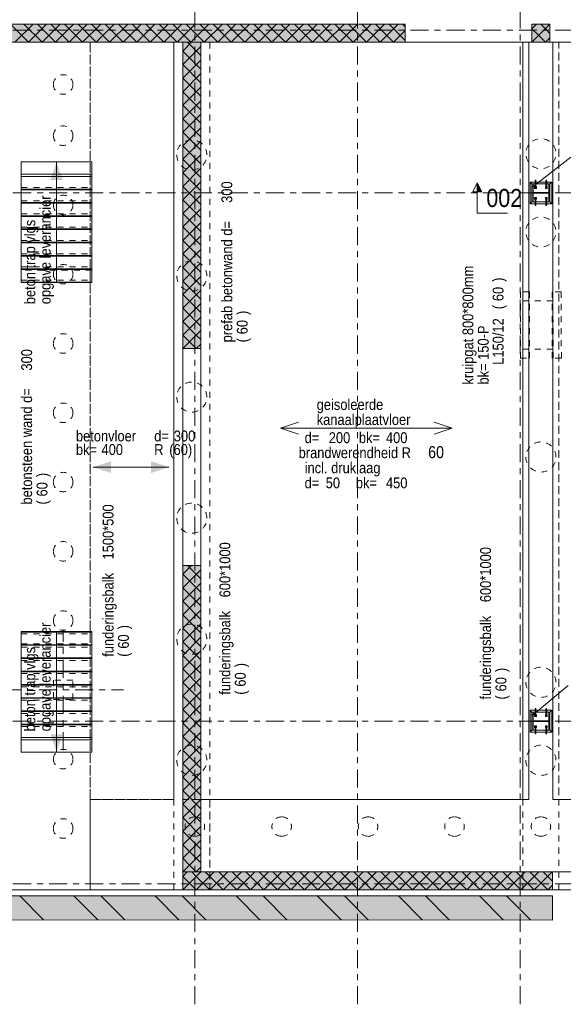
# Model space of a CAD drawing. Header units: millimetres. Extents: x -931 to -90, y -1411 to -817.
# Tile 37 of 63: x -799 to -709, y -1103 to -940. Entities that reach past the tile are written whole.
import ezdxf

# ---------------------------------------------------------------- set-up
doc = ezdxf.new("R2010")
doc.units = ezdxf.units.MM
for name, pattern in [('XKITLINE00', [0]), ('XKITLINE01', [4, 1, -1, 1, -1]), ('XKITLINE03', [6, 3, -1, 1, -1])]:
    doc.linetypes.add(name, pattern=pattern)
for name, color, linetype, lineweight in [('Grafisch object', 3, 'Continuous', 0), ('Onderbreken', 7, 'Continuous', 0), ('Onderdeel', 2, 'Continuous', 0), ('Onderdeel label', 2, 'Continuous', 0), ('Stramien', 4, 'Continuous', 0), ('Tekst', 7, 'Continuous', 0)]:
    doc.layers.add(name, color=color, linetype=linetype, lineweight=lineweight)
doc.styles.add('ARIAL', font='arial.ttf')

msp = doc.modelspace()

# ---------------------------------------------------------------- hatches: boundary and pattern name
at = {"layer": 'Grafisch object'}
for points in [[(-793.27, -963.16), (-792.27, -966.16), (-794.27, -966.16)], [(-787.2, -1013.84), (-784.2, -1012.84), (-784.2, -1014.84)], [(-774.61, -1013.84), (-777.61, -1014.84), (-777.61, -1012.84)], [(-793.27, -1061.17), (-794.27, -1058.17), (-792.27, -1058.17)]]:
    msp.add_hatch(color=256, dxfattribs=at).paths.add_polyline_path(points, flags=17)
at = {"layer": 'Onderbreken'}
msp.add_hatch(color=256, dxfattribs=at).paths.add_polyline_path([(-723.4, -968.16), (-723.4, -966.66), (-722.65, -968.16)], flags=17)
at = {"layer": 'Onderdeel'}
for points in [[(-735.36, -943.32), (-847.31, -943.32), (-847.31, -940.32), (-735.36, -940.32)], [(-711.34, -943.32), (-714.34, -943.32), (-714.34, -940.32), (-711.34, -940.32)], [(-769.32, -994.17), (-772.32, -994.17), (-772.32, -943.31), (-769.32, -943.31)], [(-714.15, -969.81), (-714.34, -969.81), (-714.34, -966.81), (-714.15, -966.81), (-714.15, -968.26), (-711.53, -968.26), (-711.53, -966.81), (-711.34, -966.81), (-711.34, -969.81), (-711.53, -969.81), (-711.53, -968.37), (-714.15, -968.37)], [(-769.32, -1081.01), (-772.32, -1081.01), (-772.32, -1030.16), (-769.32, -1030.16)], [(-714.15, -1057.51), (-714.34, -1057.51), (-714.34, -1054.51), (-714.15, -1054.51), (-714.15, -1055.96), (-711.53, -1055.96), (-711.53, -1054.51), (-711.34, -1054.51), (-711.34, -1057.51), (-711.53, -1057.51), (-711.53, -1056.07), (-714.15, -1056.07)], [(-710.91, -1084.01), (-772.32, -1084.01), (-772.32, -1081.01), (-710.91, -1081.01)], [(-710.91, -1089.02), (-862.76, -1089.01), (-862.76, -1085.01), (-710.91, -1085.02)]]:
    msp.add_hatch(color=256, dxfattribs=at).paths.add_polyline_path(points, flags=17)

# ---------------------------------------------------------------- linework, layer by layer
at = {"layer": 'Grafisch object', "linetype": 'XKITLINE00', "lineweight": 0}
for p, q in [((-793.27, -983.21), (-793.27, -963.16)), ((-787.2, -1013.84), (-774.61, -1013.84)), ((-793.27, -1041.12), (-793.27, -1061.17))]:
    msp.add_line(p, q, dxfattribs=at)
at = {"layer": 'Onderbreken', "linetype": 'XKITLINE00', "lineweight": 0}
for p, q in [((-724.15, -968.16), (-723.4, -966.66)), ((-723.4, -966.66), (-722.65, -968.16)), ((-723.4, -971.66), (-723.4, -966.66)), ((-722.65, -968.16), (-724.15, -968.16)), ((-723.4, -971.66), (-718.4, -971.66))]:
    msp.add_line(p, q, dxfattribs=at)
at = {"layer": 'Onderdeel', "linetype": 'XKITLINE00', "lineweight": 0}
for p, q in [((-735.36, -940.32), (-847.31, -940.32)), ((-797.92, -943.32), (-800.92, -940.32)), ((-800.17, -943.32), (-797.17, -940.32)), ((-795.68, -943.32), (-798.68, -940.32)), ((-797.92, -943.32), (-794.92, -940.32)), ((-793.43, -943.32), (-796.43, -940.32)), ((-795.68, -943.32), (-792.68, -940.32)), ((-791.19, -943.32), (-794.19, -940.32)), ((-793.43, -943.32), (-790.43, -940.32)), ((-788.94, -943.32), (-791.94, -940.32)), ((-791.19, -943.32), (-788.19, -940.32)), ((-786.7, -943.32), (-789.7, -940.32)), ((-788.94, -943.32), (-785.94, -940.32)), ((-784.45, -943.32), (-787.45, -940.32)), ((-786.7, -943.32), (-783.7, -940.32)), ((-782.21, -943.32), (-785.21, -940.32)), ((-784.45, -943.32), (-781.45, -940.32)), ((-779.96, -943.32), (-782.96, -940.32)), ((-782.21, -943.32), (-779.21, -940.32)), ((-777.72, -943.32), (-780.72, -940.32)), ((-779.96, -943.32), (-776.96, -940.32)), ((-775.47, -943.32), (-778.47, -940.32)), ((-777.72, -943.32), (-774.72, -940.32)), ((-773.23, -943.32), (-776.23, -940.32)), ((-775.47, -943.32), (-772.47, -940.32)), ((-770.98, -943.32), (-773.98, -940.32)), ((-773.23, -943.32), (-770.23, -940.32)), ((-768.74, -943.32), (-771.74, -940.32)), ((-770.98, -943.32), (-767.98, -940.32)), ((-766.49, -943.32), (-769.49, -940.32)), ((-768.74, -943.32), (-765.74, -940.32)), ((-764.25, -943.32), (-767.25, -940.32)), ((-766.49, -943.32), (-763.49, -940.32)), ((-762, -943.32), (-765, -940.32)), ((-764.25, -943.32), (-761.25, -940.32)), ((-759.76, -943.32), (-762.76, -940.32)), ((-762, -943.32), (-759, -940.32)), ((-757.51, -943.32), (-760.51, -940.32)), ((-759.76, -943.32), (-756.76, -940.32)), ((-755.27, -943.32), (-758.27, -940.32)), ((-757.51, -943.32), (-754.51, -940.32)), ((-753.02, -943.32), (-756.02, -940.32)), ((-755.27, -943.32), (-752.27, -940.32)), ((-750.77, -943.32), (-753.77, -940.32)), ((-753.02, -943.32), (-750.02, -940.32)), ((-748.53, -943.32), (-751.53, -940.32)), ((-750.77, -943.32), (-747.77, -940.32)), ((-746.28, -943.32), (-749.28, -940.32)), ((-748.53, -943.32), (-745.53, -940.32)), ((-744.04, -943.32), (-747.04, -940.32)), ((-746.28, -943.32), (-743.28, -940.32)), ((-741.79, -943.32), (-744.79, -940.32)), ((-744.04, -943.32), (-741.04, -940.32)), ((-739.55, -943.32), (-742.55, -940.32)), ((-741.79, -943.32), (-738.79, -940.32)), ((-737.3, -943.32), (-740.3, -940.32)), ((-739.55, -943.32), (-736.55, -940.32)), ((-735.36, -943.02), (-738.06, -940.32)), ((-737.3, -943.32), (-735.36, -941.37)), ((-735.36, -940.77), (-735.81, -940.32)), ((-735.36, -943.32), (-735.36, -940.32)), ((-714.34, -943.32), (-711.34, -940.32)), ((-714.34, -941.07), (-713.58, -940.32)), ((-714.34, -943.32), (-714.34, -940.32)), ((-714.34, -940.32), (-711.34, -940.32)), ((-713.21, -942.19), (-714.34, -941.07)), ((-712.09, -941.07), (-712.85, -940.32)), ((-711.34, -941.83), (-712.09, -941.07)), ((-711.34, -940.32), (-711.34, -943.32)), ((-712.09, -943.32), (-713.21, -942.19)), ((-712.09, -943.32), (-711.34, -942.56)), ((-847.31, -943.32), (-735.36, -943.32)), ((-772.32, -944.78), (-770.85, -943.31)), ((-772.32, -1081.01), (-772.32, -943.31)), ((-769.32, -943.31), (-772.32, -943.31)), ((-772.32, -947.02), (-769.32, -944.02)), ((-769.32, -945.53), (-771.54, -943.31)), ((-769.32, -1081.01), (-769.32, -943.31)), ((-769.31, -943.32), (-769.31, -1069.01)), ((-767.81, -943.32), (-714.84, -943.32)), ((-735.36, -943.32), (-714.34, -943.32)), ((-714.84, -943.32), (-714.84, -943.32)), ((-714.84, -1069.01), (-714.84, -943.32)), ((-714.34, -943.32), (-714.34, -943.32)), ((-714.34, -943.32), (-714.34, -943.32)), ((-714.34, -943.32), (-714.34, -943.32)), ((-711.34, -943.32), (-714.34, -943.32)), ((-711.34, -943.32), (-710.84, -943.32)), ((-710.84, -943.32), (-690.32, -943.32)), ((-710.84, -1069.01), (-710.84, -943.32)), ((-769.32, -947.78), (-772.32, -944.78)), ((-772.32, -949.27), (-769.32, -946.27)), ((-769.32, -950.02), (-772.32, -947.02)), ((-772.32, -951.52), (-769.32, -948.52)), ((-769.32, -952.27), (-772.32, -949.27)), ((-772.32, -953.76), (-769.32, -950.76)), ((-769.32, -954.52), (-772.32, -951.52)), ((-772.32, -956.01), (-769.32, -953.01)), ((-769.32, -956.76), (-772.32, -953.76)), ((-772.32, -958.25), (-769.32, -955.25)), ((-769.32, -959.01), (-772.32, -956.01)), ((-772.32, -960.5), (-769.32, -957.5)), ((-769.32, -961.25), (-772.32, -958.25)), ((-772.32, -962.74), (-769.32, -959.74)), ((-769.32, -963.5), (-772.32, -960.5)), ((-772.32, -964.99), (-769.32, -961.99)), ((-799.12, -967.8), (-799.12, -963.16)), ((-799.12, -963.16), (-787.42, -963.16)), ((-787.42, -981.01), (-787.42, -963.16)), ((-769.32, -965.74), (-772.32, -962.74)), ((-772.32, -967.23), (-769.32, -964.23)), ((-799.12, -965.22), (-787.42, -965.22)), ((-799.12, -965.61), (-787.42, -965.61)), ((-769.32, -967.99), (-772.32, -964.99)), ((-772.32, -969.48), (-769.32, -966.48)), ((-769.32, -970.23), (-772.32, -967.23)), ((-714.64, -970.11), (-714.64, -966.51)), ((-714.64, -966.51), (-711.04, -966.51)), ((-714.64, -966.51), (-714.34, -966.81)), ((-714.34, -969.81), (-714.34, -966.81)), ((-714.34, -966.81), (-714.15, -966.81)), ((-714.15, -966.81), (-714.15, -968.26)), ((-714.15, -966.81), (-711.53, -966.81)), ((-713.89, -967.56), (-713.89, -967.26)), ((-713.59, -967.26), (-713.89, -967.26)), ((-713.89, -967.56), (-713.59, -967.56)), ((-713.88, -967.53), (-713.88, -967.29)), ((-713.6, -967.29), (-713.88, -967.29)), ((-713.88, -967.53), (-713.6, -967.53)), ((-713.82, -967.49), (-713.82, -967.33)), ((-713.66, -967.33), (-713.82, -967.33)), ((-713.82, -967.49), (-713.66, -967.49)), ((-713.66, -967.49), (-713.66, -967.33)), ((-713.6, -967.53), (-713.6, -967.29)), ((-713.59, -967.56), (-713.59, -967.26)), ((-711.79, -967.26), (-712.09, -967.26)), ((-712.09, -967.26), (-712.09, -967.56)), ((-712.09, -967.56), (-711.79, -967.56)), ((-711.8, -967.29), (-712.08, -967.29)), ((-712.08, -967.29), (-712.08, -967.53)), ((-712.08, -967.53), (-711.8, -967.53)), ((-712.02, -967.49), (-712.02, -967.33)), ((-712.02, -967.33), (-711.86, -967.33)), ((-712.02, -967.49), (-711.86, -967.49)), ((-711.86, -967.49), (-711.86, -967.33)), ((-711.8, -967.53), (-711.8, -967.29)), ((-711.79, -967.56), (-711.79, -967.26)), ((-711.53, -968.26), (-711.53, -966.81)), ((-711.53, -966.81), (-711.34, -966.81)), ((-711.34, -966.81), (-711.04, -966.51)), ((-711.34, -966.81), (-711.34, -969.81)), ((-711.04, -966.51), (-711.04, -970.11)), ((-799.12, -967.71), (-787.42, -967.71)), ((-799.12, -967.81), (-799.12, -967.8)), ((-799.12, -983.14), (-799.12, -967.81)), ((-799.12, -967.81), (-787.42, -967.81)), ((-772.32, -971.72), (-769.32, -968.72)), ((-714.15, -968.26), (-711.53, -968.26)), ((-711.53, -968.37), (-714.15, -968.37)), ((-714.15, -968.37), (-714.15, -969.81)), ((-713.59, -969.06), (-713.89, -969.06)), ((-713.89, -969.06), (-713.89, -969.36)), ((-713.6, -969.09), (-713.88, -969.09)), ((-713.88, -969.09), (-713.88, -969.33)), ((-713.82, -969.13), (-713.66, -969.13)), ((-713.82, -969.29), (-713.82, -969.13)), ((-713.66, -969.29), (-713.66, -969.13)), ((-713.6, -969.33), (-713.6, -969.09)), ((-713.59, -969.36), (-713.59, -969.06)), ((-712.09, -969.36), (-712.09, -969.06)), ((-711.79, -969.06), (-712.09, -969.06)), ((-712.08, -969.33), (-712.08, -969.09)), ((-711.8, -969.09), (-712.08, -969.09)), ((-712.02, -969.13), (-711.86, -969.13)), ((-712.02, -969.29), (-712.02, -969.13)), ((-711.86, -969.29), (-711.86, -969.13)), ((-711.8, -969.33), (-711.8, -969.09)), ((-711.79, -969.36), (-711.79, -969.06)), ((-711.53, -969.81), (-711.53, -968.37)), ((-799.12, -969.91), (-787.42, -969.91)), ((-799.12, -970.01), (-787.42, -970.01)), ((-769.32, -972.48), (-772.32, -969.48)), ((-714.64, -970.11), (-714.34, -969.81)), ((-711.04, -970.11), (-714.64, -970.11)), ((-714.15, -969.81), (-714.34, -969.81)), ((-714.15, -969.81), (-711.53, -969.81)), ((-713.89, -969.36), (-713.59, -969.36)), ((-713.88, -969.33), (-713.6, -969.33)), ((-713.82, -969.29), (-713.66, -969.29)), ((-712.09, -969.36), (-711.79, -969.36)), ((-712.08, -969.33), (-711.8, -969.33)), ((-711.86, -969.29), (-712.02, -969.29)), ((-711.34, -969.81), (-711.53, -969.81)), ((-711.34, -969.81), (-711.04, -970.11)), ((-799.12, -972.11), (-787.42, -972.11)), ((-799.12, -972.21), (-787.42, -972.21)), ((-772.32, -973.97), (-769.32, -970.97)), ((-769.32, -974.72), (-772.32, -971.72)), ((-772.32, -976.21), (-769.32, -973.21)), ((-769.32, -976.97), (-772.32, -973.97)), ((-799.12, -974.31), (-787.42, -974.31)), ((-799.12, -974.41), (-787.42, -974.41)), ((-772.32, -978.46), (-769.32, -975.46)), ((-799.12, -976.51), (-787.42, -976.51)), ((-799.12, -976.61), (-787.42, -976.61)), ((-769.32, -979.21), (-772.32, -976.21)), ((-799.12, -978.71), (-787.42, -978.71)), ((-799.12, -978.81), (-787.42, -978.81)), ((-772.32, -980.7), (-769.32, -977.7)), ((-769.32, -981.46), (-772.32, -978.46)), ((-772.32, -982.95), (-769.32, -979.95)), ((-799.12, -980.91), (-787.42, -980.91)), ((-799.12, -981.01), (-787.42, -981.01)), ((-787.42, -983.21), (-787.42, -981.01)), ((-769.32, -983.7), (-772.32, -980.7)), ((-772.32, -985.19), (-769.32, -982.19)), ((-799.12, -983.11), (-787.42, -983.11)), ((-799.12, -983.2), (-799.12, -983.14)), ((-799.12, -983.21), (-799.12, -983.2)), ((-799.12, -983.21), (-787.42, -983.21)), ((-769.32, -985.95), (-772.32, -982.95)), ((-772.32, -987.44), (-769.32, -984.44)), ((-769.32, -988.19), (-772.32, -985.19)), ((-772.32, -989.68), (-769.32, -986.68)), ((-769.32, -990.44), (-772.32, -987.44)), ((-772.32, -991.93), (-769.32, -988.93)), ((-770.07, -991.93), (-772.32, -989.68)), ((-772.32, -994.17), (-769.32, -991.17)), ((-771.19, -993.05), (-772.32, -991.93)), ((-769.32, -992.68), (-770.07, -991.93)), ((-770.07, -994.17), (-771.19, -993.05)), ((-770.07, -994.17), (-769.32, -993.42)), ((-772.32, -994.17), (-772.32, -994.17)), ((-772.32, -994.17), (-772.32, -994.17)), ((-772.32, -994.17), (-772.32, -994.17)), ((-772.32, -994.17), (-769.32, -994.17)), ((-772.32, -1031.62), (-770.86, -1030.16)), ((-769.32, -1030.16), (-772.32, -1030.16)), ((-772.32, -1033.87), (-769.32, -1030.87)), ((-769.32, -1032.38), (-771.53, -1030.16)), ((-769.32, -1034.62), (-772.32, -1031.62)), ((-772.32, -1036.11), (-769.32, -1033.11)), ((-769.32, -1036.87), (-772.32, -1033.87)), ((-772.32, -1038.36), (-769.32, -1035.36)), ((-769.32, -1039.11), (-772.32, -1036.11)), ((-772.32, -1040.6), (-769.32, -1037.6)), ((-769.32, -1041.36), (-772.32, -1038.36)), ((-799.12, -1043.32), (-799.12, -1041.12)), ((-799.12, -1041.12), (-787.42, -1041.12)), ((-787.42, -1041.13), (-787.42, -1041.12)), ((-787.42, -1043.32), (-787.42, -1041.13)), ((-772.32, -1042.85), (-769.32, -1039.85)), ((-769.32, -1043.6), (-772.32, -1040.6)), ((-799.12, -1041.22), (-787.42, -1041.22)), ((-772.32, -1045.09), (-769.32, -1042.09)), ((-799.12, -1061.17), (-799.12, -1043.32)), ((-799.12, -1043.32), (-787.42, -1043.32)), ((-799.12, -1043.42), (-787.42, -1043.42)), ((-787.42, -1043.33), (-787.42, -1043.32)), ((-787.42, -1047.72), (-787.42, -1043.33)), ((-769.32, -1045.85), (-772.32, -1042.85)), ((-772.32, -1047.34), (-769.32, -1044.34)), ((-799.12, -1045.52), (-787.42, -1045.52)), ((-799.12, -1045.62), (-787.42, -1045.62)), ((-769.32, -1048.09), (-772.32, -1045.09)), ((-772.32, -1049.58), (-769.32, -1046.58)), ((-769.32, -1050.34), (-772.32, -1047.34)), ((-799.12, -1047.72), (-787.42, -1047.72)), ((-799.12, -1047.82), (-787.42, -1047.82)), ((-787.42, -1047.73), (-787.42, -1047.72)), ((-787.42, -1049.92), (-787.42, -1047.73)), ((-772.32, -1051.83), (-769.32, -1048.83)), ((-799.12, -1049.92), (-787.42, -1049.92)), ((-799.12, -1050.02), (-787.42, -1050.02)), ((-787.42, -1049.93), (-787.42, -1049.92)), ((-787.42, -1052.12), (-787.42, -1049.93)), ((-769.32, -1052.58), (-772.32, -1049.58)), ((-799.12, -1052.12), (-787.42, -1052.12)), ((-799.12, -1052.22), (-787.42, -1052.22)), ((-787.42, -1052.13), (-787.42, -1052.12)), ((-787.42, -1054.32), (-787.42, -1052.13)), ((-772.32, -1054.07), (-769.32, -1051.07)), ((-769.32, -1054.83), (-772.32, -1051.83)), ((-772.32, -1056.32), (-769.32, -1053.32)), ((-769.32, -1057.07), (-772.32, -1054.07)), ((-714.64, -1057.81), (-714.64, -1054.21)), ((-714.64, -1054.21), (-711.04, -1054.21)), ((-714.64, -1054.21), (-714.34, -1054.51)), ((-711.34, -1054.51), (-711.04, -1054.21)), ((-711.04, -1054.21), (-711.04, -1057.81)), ((-799.12, -1054.32), (-787.42, -1054.32)), ((-799.12, -1054.42), (-787.42, -1054.42)), ((-787.42, -1054.33), (-787.42, -1054.32)), ((-787.42, -1056.52), (-787.42, -1054.33)), ((-772.32, -1058.56), (-769.32, -1055.56)), ((-714.34, -1057.51), (-714.34, -1054.51)), ((-714.34, -1054.51), (-714.34, -1054.51)), ((-714.15, -1054.51), (-714.34, -1054.51)), ((-714.34, -1057.51), (-714.34, -1054.51)), ((-714.15, -1054.51), (-714.15, -1054.51)), ((-714.15, -1054.51), (-714.15, -1055.96)), ((-714.15, -1054.51), (-711.53, -1054.51)), ((-713.89, -1055.26), (-713.89, -1054.96)), ((-713.59, -1054.96), (-713.89, -1054.96)), ((-713.89, -1055.26), (-713.59, -1055.26)), ((-713.88, -1055.23), (-713.88, -1054.99)), ((-713.6, -1054.99), (-713.88, -1054.99)), ((-713.88, -1055.23), (-713.6, -1055.23)), ((-713.82, -1055.19), (-713.82, -1055.03)), ((-713.66, -1055.03), (-713.82, -1055.03)), ((-713.82, -1055.19), (-713.66, -1055.19)), ((-713.66, -1055.19), (-713.66, -1055.03)), ((-713.6, -1055.23), (-713.6, -1054.99)), ((-713.59, -1055.26), (-713.59, -1054.96)), ((-711.79, -1054.96), (-712.09, -1054.96)), ((-712.09, -1054.96), (-712.09, -1055.26)), ((-712.09, -1055.26), (-711.79, -1055.26)), ((-711.8, -1054.99), (-712.08, -1054.99)), ((-712.08, -1054.99), (-712.08, -1055.23)), ((-712.08, -1055.23), (-711.8, -1055.23)), ((-712.02, -1055.19), (-712.02, -1055.03)), ((-712.02, -1055.03), (-711.86, -1055.03)), ((-712.02, -1055.19), (-711.86, -1055.19)), ((-711.86, -1055.19), (-711.86, -1055.03)), ((-711.8, -1055.23), (-711.8, -1054.99)), ((-711.79, -1055.26), (-711.79, -1054.96)), ((-711.53, -1055.96), (-711.53, -1054.51)), ((-711.53, -1054.51), (-711.53, -1054.51)), ((-711.53, -1054.51), (-711.34, -1054.51)), ((-711.34, -1054.51), (-711.34, -1054.51)), ((-711.34, -1054.51), (-711.34, -1057.51)), ((-799.12, -1056.52), (-787.42, -1056.52)), ((-799.12, -1056.62), (-787.42, -1056.62)), ((-787.42, -1056.53), (-787.42, -1056.52)), ((-787.42, -1061.17), (-787.42, -1056.53)), ((-769.32, -1059.32), (-772.32, -1056.32)), ((-714.15, -1055.96), (-714.15, -1055.96)), ((-714.15, -1055.96), (-711.53, -1055.96)), ((-714.15, -1056.07), (-714.15, -1056.07)), ((-714.15, -1056.07), (-714.15, -1057.51)), ((-714.15, -1056.07), (-711.53, -1056.07)), ((-713.59, -1056.76), (-713.89, -1056.76)), ((-713.89, -1056.76), (-713.89, -1057.06)), ((-713.89, -1057.06), (-713.59, -1057.06)), ((-713.6, -1056.79), (-713.88, -1056.79)), ((-713.88, -1056.79), (-713.88, -1057.03)), ((-713.88, -1057.03), (-713.6, -1057.03)), ((-713.82, -1056.83), (-713.66, -1056.83)), ((-713.82, -1056.99), (-713.82, -1056.83)), ((-713.82, -1056.99), (-713.66, -1056.99)), ((-713.66, -1056.99), (-713.66, -1056.83)), ((-713.6, -1057.03), (-713.6, -1056.79)), ((-713.59, -1057.06), (-713.59, -1056.76)), ((-712.09, -1057.06), (-712.09, -1056.76)), ((-711.79, -1056.76), (-712.09, -1056.76)), ((-712.09, -1057.06), (-711.79, -1057.06)), ((-712.08, -1057.03), (-712.08, -1056.79)), ((-711.8, -1056.79), (-712.08, -1056.79)), ((-712.08, -1057.03), (-711.8, -1057.03)), ((-712.02, -1056.83), (-711.86, -1056.83)), ((-712.02, -1056.99), (-712.02, -1056.83)), ((-711.86, -1056.99), (-712.02, -1056.99)), ((-711.86, -1056.99), (-711.86, -1056.83)), ((-711.8, -1057.03), (-711.8, -1056.79)), ((-711.79, -1057.06), (-711.79, -1056.76)), ((-711.53, -1055.96), (-711.53, -1055.96)), ((-711.53, -1056.07), (-711.53, -1056.07)), ((-711.53, -1057.51), (-711.53, -1056.07)), ((-799.12, -1058.72), (-787.42, -1058.72)), ((-799.12, -1059.11), (-787.42, -1059.11)), ((-772.32, -1060.81), (-769.32, -1057.81)), ((-769.32, -1061.56), (-772.32, -1058.56)), ((-714.64, -1057.81), (-714.34, -1057.51)), ((-711.04, -1057.81), (-714.64, -1057.81)), ((-714.34, -1057.51), (-714.34, -1057.51)), ((-714.34, -1057.51), (-714.15, -1057.51)), ((-714.15, -1057.51), (-714.15, -1057.51)), ((-714.15, -1057.51), (-711.53, -1057.51)), ((-711.53, -1057.51), (-711.53, -1057.51)), ((-711.53, -1057.51), (-711.34, -1057.51)), ((-711.34, -1057.51), (-711.34, -1057.51)), ((-711.34, -1057.51), (-711.04, -1057.81)), ((-772.32, -1063.05), (-769.32, -1060.05)), ((-799.12, -1061.17), (-787.42, -1061.17)), ((-769.32, -1063.81), (-772.32, -1060.81)), ((-772.32, -1065.3), (-769.32, -1062.3)), ((-769.32, -1066.05), (-772.32, -1063.05)), ((-772.32, -1067.54), (-769.32, -1064.54)), ((-769.32, -1068.3), (-772.32, -1065.3)), ((-772.32, -1069.79), (-769.32, -1066.79)), ((-769.32, -1070.54), (-772.32, -1067.54)), ((-787.67, -1084.01), (-787.67, -1069.01)), ((-772.32, -1072.03), (-769.32, -1069.03)), ((-769.32, -1072.79), (-772.32, -1069.79)), ((-769.32, -1069.01), (-769.31, -1069.01)), ((-769.31, -1069.01), (-714.84, -1069.01)), ((-664.31, -1069.01), (-710.84, -1069.01)), ((-772.32, -1074.28), (-769.32, -1071.28)), ((-769.32, -1075.03), (-772.32, -1072.03)), ((-772.32, -1076.52), (-769.32, -1073.52)), ((-769.32, -1077.28), (-772.32, -1074.28)), ((-772.32, -1078.77), (-769.32, -1075.77)), ((-770.07, -1078.77), (-772.32, -1076.52)), ((-772.32, -1081.01), (-769.32, -1078.01)), ((-771.19, -1079.89), (-772.32, -1078.77)), ((-770.07, -1081.01), (-771.19, -1079.89)), ((-769.32, -1079.52), (-770.07, -1078.77)), ((-770.07, -1081.01), (-769.32, -1080.26)), ((-772.32, -1081.01), (-772.32, -1081.01)), ((-772.32, -1081.01), (-772.32, -1081.01)), ((-772.32, -1081.01), (-772.32, -1081.01)), ((-772.32, -1084.01), (-769.32, -1081.01)), ((-772.32, -1081.77), (-771.56, -1081.01)), ((-772.32, -1081.01), (-769.32, -1081.01)), ((-772.32, -1084.01), (-772.32, -1081.01)), ((-772.32, -1081.01), (-687.81, -1081.01)), ((-771.19, -1082.89), (-772.32, -1081.77)), ((-770.07, -1081.77), (-770.83, -1081.01)), ((-770.07, -1084.01), (-767.07, -1081.01)), ((-767.83, -1084.01), (-770.07, -1081.77)), ((-765.58, -1084.01), (-768.58, -1081.01)), ((-767.83, -1084.01), (-764.83, -1081.01)), ((-763.34, -1084.01), (-766.34, -1081.01)), ((-765.58, -1084.01), (-762.58, -1081.01)), ((-761.09, -1084.01), (-764.09, -1081.01)), ((-763.34, -1084.01), (-760.34, -1081.01)), ((-758.85, -1084.01), (-761.85, -1081.01)), ((-761.09, -1084.01), (-758.09, -1081.01)), ((-756.6, -1084.01), (-759.6, -1081.01)), ((-758.85, -1084.01), (-755.85, -1081.01)), ((-754.36, -1084.01), (-757.36, -1081.01)), ((-756.6, -1084.01), (-753.6, -1081.01)), ((-752.11, -1084.01), (-755.11, -1081.01)), ((-754.36, -1084.01), (-751.36, -1081.01)), ((-749.87, -1084.01), (-752.87, -1081.01)), ((-752.11, -1084.01), (-749.11, -1081.01)), ((-747.62, -1084.01), (-750.62, -1081.01)), ((-749.87, -1084.01), (-746.87, -1081.01)), ((-745.38, -1084.01), (-748.38, -1081.01)), ((-747.62, -1084.01), (-744.62, -1081.01)), ((-743.13, -1084.01), (-746.13, -1081.01)), ((-745.38, -1084.01), (-742.38, -1081.01)), ((-740.89, -1084.01), (-743.89, -1081.01)), ((-743.13, -1084.01), (-740.13, -1081.01)), ((-738.64, -1084.01), (-741.64, -1081.01)), ((-740.89, -1084.01), (-737.89, -1081.01)), ((-736.4, -1084.01), (-739.4, -1081.01)), ((-738.64, -1084.01), (-735.64, -1081.01)), ((-734.15, -1084.01), (-737.15, -1081.01)), ((-736.4, -1084.01), (-733.4, -1081.01)), ((-731.91, -1084.01), (-734.91, -1081.01)), ((-734.15, -1084.01), (-731.15, -1081.01)), ((-729.66, -1084.01), (-732.66, -1081.01)), ((-731.91, -1084.01), (-728.91, -1081.01)), ((-727.41, -1084.01), (-730.41, -1081.01)), ((-729.66, -1084.01), (-726.66, -1081.01)), ((-725.17, -1084.01), (-728.17, -1081.01)), ((-727.41, -1084.01), (-724.41, -1081.01)), ((-722.92, -1084.01), (-725.92, -1081.01)), ((-725.17, -1084.01), (-722.17, -1081.01)), ((-720.68, -1084.01), (-723.68, -1081.01)), ((-722.92, -1084.01), (-719.92, -1081.01)), ((-718.43, -1084.01), (-721.43, -1081.01)), ((-720.68, -1084.01), (-717.68, -1081.01)), ((-716.19, -1084.01), (-719.19, -1081.01)), ((-718.43, -1084.01), (-715.43, -1081.01)), ((-713.94, -1084.01), (-716.94, -1081.01)), ((-716.19, -1084.01), (-713.19, -1081.01)), ((-711.7, -1084.01), (-714.7, -1081.01)), ((-713.94, -1084.01), (-710.95, -1081.02)), ((-710.91, -1082.56), (-712.45, -1081.01)), ((-710.91, -1084.01), (-710.91, -1081.01)), ((-770.07, -1084.01), (-771.19, -1082.89)), ((-711.7, -1084.01), (-710.91, -1083.22)), ((-858.72, -1085.01), (-710.91, -1085.02)), ((-802.67, -1084.01), (-796.81, -1084.01)), ((-795.37, -1089.02), (-799.37, -1085.02)), ((-796.81, -1084.01), (-772.32, -1084.01)), ((-786.38, -1089.02), (-790.38, -1085.02)), ((-781.89, -1089.02), (-785.89, -1085.02)), ((-772.91, -1089.02), (-776.91, -1085.02)), ((-768.42, -1089.02), (-772.42, -1085.02)), ((-772.32, -1084.01), (-772.32, -1084.01)), ((-772.32, -1084.01), (-772.32, -1084.01)), ((-772.32, -1084.01), (-772.32, -1084.01)), ((-687.81, -1084.01), (-772.32, -1084.01)), ((-759.44, -1089.02), (-763.44, -1085.02)), ((-754.95, -1089.02), (-758.95, -1085.02)), ((-745.97, -1089.02), (-749.97, -1085.02)), ((-741.48, -1089.02), (-745.48, -1085.02)), ((-732.5, -1089.02), (-736.5, -1085.02)), ((-728.01, -1089.02), (-732.01, -1085.02)), ((-719.03, -1089.02), (-723.03, -1085.02)), ((-714.54, -1089.02), (-718.54, -1085.02)), ((-710.91, -1089.02), (-710.91, -1085.02)), ((-858.76, -1089.01), (-710.91, -1089.02))]:
    msp.add_line(p, q, dxfattribs=at)
at = {"layer": 'Onderdeel', "linetype": 'XKITLINE01', "lineweight": 0}
for p, q in [((-845.81, -943.32), (-735.36, -943.32)), ((-802.67, -943.32), (-787.67, -943.32)), ((-787.67, -943.32), (-772.32, -943.31)), ((-787.67, -1069.01), (-787.67, -943.32)), ((-787.67, -943.32), (-787.67, -1069.01)), ((-773.82, -1069.01), (-773.82, -943.31)), ((-773.82, -943.32), (-773.82, -1069.01)), ((-773.82, -943.32), (-773.81, -943.32)), ((-773.81, -943.32), (-773.81, -1069.01)), ((-773.81, -1084.01), (-773.81, -943.32)), ((-773.81, -943.32), (-767.81, -943.32)), ((-772.32, -943.31), (-772.32, -1069.01)), ((-772.32, -1069.01), (-772.32, -943.32)), ((-772.32, -1069.01), (-772.32, -943.32)), ((-769.31, -943.32), (-767.81, -943.32)), ((-715.84, -943.32), (-767.81, -943.32)), ((-767.81, -943.32), (-767.81, -1069.01)), ((-767.81, -943.32), (-767.81, -1084.01)), ((-715.84, -1069.01), (-715.84, -943.32)), ((-715.84, -1084.01), (-715.84, -943.32)), ((-715.84, -943.32), (-709.84, -943.32)), ((-714.84, -943.32), (-710.84, -943.32)), ((-714.84, -1069.01), (-714.84, -943.32)), ((-714.84, -1069.01), (-714.84, -943.32)), ((-714.34, -943.32), (-711.34, -943.32)), ((-480.82, -943.32), (-710.84, -943.32)), ((-710.84, -943.32), (-710.84, -1069.01)), ((-710.84, -1069.01), (-710.84, -943.32)), ((-665.31, -943.32), (-709.84, -943.32)), ((-709.84, -943.32), (-709.84, -1069.01)), ((-709.84, -1084.01), (-709.84, -943.32)), ((-799.12, -967.41), (-787.42, -967.41)), ((-714.34, -966.81), (-714.34, -969.81)), ((-714.34, -966.81), (-711.34, -966.81)), ((-714.34, -966.81), (-714.15, -966.81)), ((-714.34, -969.81), (-714.34, -966.81)), ((-713.89, -967.26), (-713.89, -967.56)), ((-713.59, -967.26), (-713.89, -967.26)), ((-713.89, -967.56), (-713.59, -967.56)), ((-713.88, -967.29), (-713.88, -967.53)), ((-713.6, -967.29), (-713.88, -967.29)), ((-713.88, -967.53), (-713.6, -967.53)), ((-713.66, -966.21), (-713.82, -966.21)), ((-713.82, -966.21), (-713.82, -967.33)), ((-713.66, -966.21), (-713.66, -967.33)), ((-713.6, -967.53), (-713.6, -967.29)), ((-713.59, -967.56), (-713.59, -967.26)), ((-711.79, -967.26), (-712.09, -967.26)), ((-712.09, -967.26), (-712.09, -967.56)), ((-712.09, -967.56), (-711.79, -967.56)), ((-711.8, -967.29), (-712.08, -967.29)), ((-712.08, -967.29), (-712.08, -967.53)), ((-712.08, -967.53), (-711.8, -967.53)), ((-712.02, -966.21), (-711.86, -966.21)), ((-712.02, -967.33), (-712.02, -966.21)), ((-711.86, -967.33), (-711.86, -966.21)), ((-711.8, -967.53), (-711.8, -967.29)), ((-711.79, -967.56), (-711.79, -967.26)), ((-711.53, -966.81), (-711.34, -966.81)), ((-711.34, -969.81), (-711.34, -966.81)), ((-711.34, -969.81), (-711.34, -966.81)), ((-799.12, -967.8), (-799.12, -967.74)), ((-713.59, -969.06), (-713.89, -969.06)), ((-713.89, -969.06), (-713.89, -969.36)), ((-713.6, -969.09), (-713.88, -969.09)), ((-713.88, -969.09), (-713.88, -969.33)), ((-713.6, -969.33), (-713.6, -969.09)), ((-713.59, -969.36), (-713.59, -969.06)), ((-712.09, -969.06), (-712.09, -969.36)), ((-711.79, -969.06), (-712.09, -969.06)), ((-712.08, -969.09), (-712.08, -969.33)), ((-711.8, -969.09), (-712.08, -969.09)), ((-711.8, -969.33), (-711.8, -969.09)), ((-711.79, -969.36), (-711.79, -969.06)), ((-799.12, -969.61), (-787.42, -969.61)), ((-714.34, -969.81), (-711.34, -969.81)), ((-714.34, -969.81), (-714.15, -969.81)), ((-713.89, -969.36), (-713.59, -969.36)), ((-713.88, -969.33), (-713.6, -969.33)), ((-713.82, -969.29), (-713.82, -970.41)), ((-713.82, -970.41), (-713.66, -970.41)), ((-713.66, -970.41), (-713.66, -969.29)), ((-712.09, -969.36), (-711.79, -969.36)), ((-712.08, -969.33), (-711.8, -969.33)), ((-712.02, -970.41), (-712.02, -969.29)), ((-711.86, -970.41), (-712.02, -970.41)), ((-711.86, -969.29), (-711.86, -970.41)), ((-711.53, -969.81), (-711.34, -969.81)), ((-799.12, -971.81), (-787.42, -971.81)), ((-799.12, -974.01), (-787.42, -974.01)), ((-799.12, -976.21), (-787.42, -976.21)), ((-799.12, -978.41), (-787.42, -978.41)), ((-799.12, -980.61), (-787.42, -980.61)), ((-787.42, -981.15), (-799.12, -981.15)), ((-787.42, -981.01), (-787.42, -981.15)), ((-799.12, -982.81), (-787.42, -982.81)), ((-799.12, -983.14), (-799.12, -983.18)), ((-714.72, -984.76), (-716.22, -984.76)), ((-716.22, -984.76), (-716.21, -995.76)), ((-714.83, -995.76), (-714.84, -984.76)), ((-714.71, -995.76), (-714.72, -984.76)), ((-710.95, -995.76), (-710.96, -984.76)), ((-709.46, -984.76), (-710.96, -984.76)), ((-710.84, -984.76), (-710.83, -995.76)), ((-709.45, -995.76), (-709.46, -984.76)), ((-715.84, -986.26), (-709.84, -986.26)), ((-715.84, -994.26), (-709.84, -994.26)), ((-716.21, -995.76), (-714.71, -995.76)), ((-709.45, -995.76), (-710.95, -995.76)), ((-799.12, -1041.52), (-787.42, -1041.52)), ((-799.12, -1043.18), (-787.42, -1043.18)), ((-799.12, -1045.07), (-799.12, -1043.42)), ((-799.12, -1043.72), (-787.42, -1043.72)), ((-787.42, -1043.33), (-787.42, -1043.32)), ((-799.12, -1045.92), (-787.42, -1045.92)), ((-799.12, -1048.12), (-787.42, -1048.12)), ((-790.55, -1049.2), (-793.79, -1049.2)), ((-793.79, -1049.2), (-793.79, -1052.44)), ((-790.55, -1052.44), (-790.55, -1049.2)), ((-787.42, -1047.73), (-787.42, -1047.72)), ((-799.12, -1050.32), (-787.42, -1050.32)), ((-787.42, -1050.02), (-787.42, -1049.92)), ((-799.12, -1052.52), (-787.42, -1052.52)), ((-793.79, -1052.44), (-790.55, -1052.44)), ((-787.42, -1052.13), (-787.42, -1052.12)), ((-713.66, -1053.91), (-713.82, -1053.91)), ((-713.82, -1053.91), (-713.82, -1055.03)), ((-713.66, -1053.91), (-713.66, -1055.03)), ((-712.02, -1053.91), (-711.86, -1053.91)), ((-712.02, -1055.03), (-712.02, -1053.91)), ((-711.86, -1055.03), (-711.86, -1053.91)), ((-799.12, -1054.72), (-787.42, -1054.72)), ((-787.42, -1054.42), (-787.42, -1054.32)), ((-714.34, -1057.51), (-714.34, -1054.51)), ((-714.34, -1054.51), (-714.34, -1057.51)), ((-714.34, -1054.51), (-711.34, -1054.51)), ((-714.34, -1054.51), (-714.15, -1054.51)), ((-714.15, -1054.51), (-714.15, -1055.96)), ((-713.89, -1054.96), (-713.89, -1055.26)), ((-713.59, -1054.96), (-713.89, -1054.96)), ((-713.89, -1055.26), (-713.59, -1055.26)), ((-713.88, -1054.99), (-713.88, -1055.23)), ((-713.6, -1054.99), (-713.88, -1054.99)), ((-713.88, -1055.23), (-713.6, -1055.23)), ((-713.6, -1055.23), (-713.6, -1054.99)), ((-713.59, -1055.26), (-713.59, -1054.96)), ((-711.79, -1054.96), (-712.09, -1054.96)), ((-712.09, -1054.96), (-712.09, -1055.26)), ((-712.09, -1055.26), (-711.79, -1055.26)), ((-711.8, -1054.99), (-712.08, -1054.99)), ((-712.08, -1054.99), (-712.08, -1055.23)), ((-712.08, -1055.23), (-711.8, -1055.23)), ((-711.8, -1055.23), (-711.8, -1054.99)), ((-711.79, -1055.26), (-711.79, -1054.96)), ((-711.53, -1054.51), (-711.53, -1054.51)), ((-711.53, -1055.96), (-711.53, -1054.51)), ((-711.53, -1054.51), (-711.34, -1054.51)), ((-711.34, -1057.51), (-711.34, -1054.51)), ((-711.34, -1057.51), (-711.34, -1054.51)), ((-711.34, -1054.51), (-711.34, -1054.51)), ((-711.34, -1057.51), (-711.34, -1054.51)), ((-799.12, -1056.92), (-787.42, -1056.92)), ((-787.42, -1056.53), (-787.42, -1056.52)), ((-787.42, -1056.53), (-787.42, -1056.52)), ((-714.15, -1056.07), (-714.15, -1056.07)), ((-714.15, -1057.51), (-714.15, -1056.07)), ((-713.59, -1056.76), (-713.89, -1056.76)), ((-713.89, -1056.76), (-713.89, -1057.06)), ((-713.89, -1057.06), (-713.59, -1057.06)), ((-713.6, -1056.79), (-713.88, -1056.79)), ((-713.88, -1056.79), (-713.88, -1057.03)), ((-713.88, -1057.03), (-713.6, -1057.03)), ((-713.82, -1056.99), (-713.82, -1058.11)), ((-713.66, -1058.11), (-713.66, -1056.99)), ((-713.6, -1057.03), (-713.6, -1056.79)), ((-713.59, -1057.06), (-713.59, -1056.76)), ((-712.09, -1056.76), (-712.09, -1057.06)), ((-711.79, -1056.76), (-712.09, -1056.76)), ((-712.09, -1057.06), (-711.79, -1057.06)), ((-712.08, -1056.79), (-712.08, -1057.03)), ((-711.8, -1056.79), (-712.08, -1056.79)), ((-712.08, -1057.03), (-711.8, -1057.03)), ((-712.02, -1058.11), (-712.02, -1056.99)), ((-711.86, -1056.99), (-711.86, -1058.11)), ((-711.8, -1057.03), (-711.8, -1056.79)), ((-711.79, -1057.06), (-711.79, -1056.76)), ((-711.53, -1057.51), (-711.53, -1056.07)), ((-714.34, -1057.51), (-714.34, -1057.51)), ((-714.34, -1057.51), (-711.34, -1057.51)), ((-714.34, -1057.51), (-714.15, -1057.51)), ((-713.82, -1058.11), (-713.66, -1058.11)), ((-711.86, -1058.11), (-712.02, -1058.11)), ((-711.53, -1057.51), (-711.53, -1057.51)), ((-711.53, -1057.51), (-711.34, -1057.51)), ((-711.34, -1057.51), (-711.34, -1057.51)), ((-773.82, -1069.01), (-787.67, -1069.01)), ((-787.67, -1069.01), (-773.81, -1069.01)), ((-773.82, -1069.01), (-787.67, -1069.01)), ((-773.82, -1069.01), (-773.81, -1069.01)), ((-773.82, -1069.01), (-773.81, -1069.01)), ((-773.81, -1069.01), (-773.81, -1069.01)), ((-773.81, -1069.01), (-773.81, -1084.01)), ((-767.81, -1069.01), (-772.32, -1069.01)), ((-772.32, -1069.01), (-772.32, -1069.01)), ((-772.32, -1069.01), (-772.32, -1069.01)), ((-772.32, -1069.01), (-769.32, -1069.01)), ((-772.32, -1069.01), (-769.32, -1069.01)), ((-772.32, -1069.01), (-767.81, -1069.01)), ((-769.31, -1069.01), (-714.84, -1069.01)), ((-767.81, -1069.01), (-767.81, -1069.01)), ((-767.81, -1084.01), (-767.81, -1069.01)), ((-767.81, -1069.01), (-715.84, -1069.01)), ((-715.84, -1069.01), (-715.84, -1069.01)), ((-715.84, -1069.01), (-714.84, -1069.01)), ((-715.84, -1084.01), (-715.84, -1069.01)), ((-715.84, -1069.01), (-714.84, -1069.01)), ((-714.84, -1069.01), (-714.84, -1069.01)), ((-709.84, -1069.01), (-710.84, -1069.01)), ((-710.84, -1069.01), (-710.84, -1069.01)), ((-710.84, -1069.01), (-664.31, -1069.01)), ((-710.84, -1069.01), (-709.84, -1069.01)), ((-709.84, -1069.01), (-709.84, -1069.01)), ((-709.84, -1084.01), (-709.84, -1069.01)), ((-709.84, -1069.01), (-665.31, -1069.01)), ((-796.81, -1084.01), (-787.67, -1084.01)), ((-767.81, -1084.01), (-773.81, -1084.01)), ((-772.32, -1084.01), (-480.82, -1084.01)), ((-709.84, -1084.01), (-715.84, -1084.01))]:
    msp.add_line(p, q, dxfattribs=at)
at = {"layer": 'Onderdeel', "linetype": 'XKITLINE03', "lineweight": 0}
for p, q in [((-792.17, -1060.82), (-792.17, -1040.82)), ((-802.17, -1050.82), (-782.17, -1050.82))]:
    msp.add_line(p, q, dxfattribs=at)
at = {"layer": 'Onderdeel', "linetype": 'XKITLINE01', "lineweight": 0}
for centre, radius, start, end in [((-792.17, -950.32), 1.62, 0, 180), ((-792.17, -950.32), 1.62, 180, 0), ((-792.17, -958.82), 1.62, 0, 180), ((-792.17, -958.82), 1.62, 180, 0), ((-712.84, -961.81), 2.5, 324, 144), ((-770.81, -962.01), 2.5, 360, 180), ((-712.84, -961.81), 2.5, 144, 324), ((-770.81, -962.01), 2.5, 180, 360), ((-792.17, -970.32), 1.62, 0, 180), ((-792.17, -970.32), 1.62, 180, 0), ((-712.84, -974.81), 2.5, 324, 144), ((-712.84, -974.81), 2.5, 144, 324), ((-792.17, -981.82), 1.62, 0, 180), ((-770.81, -982.11), 2.5, 360, 180), ((-792.17, -981.82), 1.62, 180, 0), ((-770.81, -982.11), 2.5, 180, 360), ((-792.17, -993.32), 1.62, 0, 180), ((-792.17, -993.32), 1.62, 180, 0), ((-770.81, -1002.21), 2.5, 360, 180), ((-792.17, -1004.82), 1.62, 0, 180), ((-770.81, -1002.21), 2.5, 180, 360), ((-792.17, -1004.82), 1.62, 180, 0), ((-712.84, -1012.16), 2.5, 360, 180), ((-712.84, -1012.16), 2.5, 180, 360), ((-792.17, -1016.32), 1.62, 0, 180), ((-792.17, -1016.32), 1.62, 180, 0), ((-770.81, -1022.31), 2.5, 360, 180), ((-770.81, -1022.31), 2.5, 180, 360), ((-792.17, -1027.82), 1.62, 0, 180), ((-792.17, -1027.82), 1.62, 180, 0), ((-792.17, -1039.32), 1.62, 0, 180), ((-792.17, -1039.32), 1.62, 180, 0), ((-770.81, -1042.41), 2.5, 360, 180), ((-770.81, -1042.41), 2.5, 180, 360), ((-712.84, -1049.56), 2.5, 360, 180), ((-712.84, -1049.56), 2.5, 180, 360), ((-792.17, -1062.32), 1.62, 0, 180), ((-770.81, -1062.51), 2.5, 360, 180), ((-712.84, -1062.51), 2.5, 360, 180), ((-792.17, -1062.32), 1.62, 180, 0), ((-770.81, -1062.51), 2.5, 180, 360), ((-712.84, -1062.51), 2.5, 180, 360), ((-792.17, -1073.82), 1.62, 0, 180), ((-770.31, -1073.51), 1.62, 90, 270), ((-770.31, -1073.51), 1.62, 270, 90), ((-755.89, -1073.51), 1.62, 90, 270), ((-755.89, -1073.51), 1.62, 270, 90), ((-741.54, -1073.51), 1.62, 90, 270), ((-741.54, -1073.51), 1.62, 270, 90), ((-727.19, -1073.51), 1.62, 90, 270), ((-727.19, -1073.51), 1.62, 270, 90), ((-712.84, -1073.51), 1.62, 90, 270), ((-712.84, -1073.51), 1.62, 270, 90), ((-792.17, -1073.82), 1.62, 180, 0)]:
    msp.add_arc(centre, radius, start, end, dxfattribs=at)
at = {"layer": 'Onderdeel label', "linetype": 'XKITLINE00', "lineweight": 0}
for p, q in [((-714.33, -967.42), (-707.86, -962.39)), ((-756.07, -1007.35), (-753.07, -1006.35)), ((-730.57, -1006.35), (-727.57, -1007.35)), ((-756.07, -1007.35), (-727.57, -1007.35)), ((-756.07, -1007.35), (-753.07, -1008.35)), ((-727.57, -1007.35), (-730.57, -1008.35)), ((-714.33, -1055.12), (-708.31, -1050.11))]:
    msp.add_line(p, q, dxfattribs=at)
at = {"layer": 'Stramien', "linetype": 'XKITLINE03', "lineweight": 0}
for p, q in [((-770.31, -1103.01), (-770.31, -840.31)), ((-743.31, -1103.01), (-743.31, -840.31)), ((-716.31, -1103.01), (-716.31, -840.31)), ((-914.5, -941.31), (-445.81, -941.31)), ((-914.5, -968.31), (-445.81, -968.31)), ((-914.5, -1056.01), (-445.81, -1056.01)), ((-914.5, -1083.01), (-445.81, -1083.01))]:
    msp.add_line(p, q, dxfattribs=at)

# ---------------------------------------------------------------- texts
at = {"layer": 'Onderbreken', "style": 'ARIAL', "width": 0.85}
msp.add_text('002', height=3, dxfattribs=at).set_placement((-721.9, -970.66))
at = {"layer": 'Onderdeel label', "style": 'ARIAL', "width": 0.85}
for s, height, rotation, p in [('300', 1.8, 90.0002, (-764.09, -969.97)), ('prefab betonwand d=', 1.8, 90.0002, (-764.09, -993.13)), (')', 1.8, 90.0174, (-719.05, -983.08)), ('60', 1.8, 90.0174, (-719.05, -986.29)), ('(', 1.8, 90.0174, (-719.05, -987.63)), (')', 1.8, 90.0002, (-761.54, -988.58)), ('60', 1.8, 90.0002, (-761.54, -991.79)), ('L150/12', 1.8, 90.0174, (-719.04, -996.85)), ('(', 1.8, 90.0002, (-761.54, -993.13)), ('300', 1.8, 90.0002, (-797.33, -997.82)), ('betonsteen wand d=', 1.8, 90.0002, (-797.33, -1020.05)), ('geisoleerde', 1.8, 360, (-750.07, -1004.35)), ('kanaalplaatvloer', 1.8, 360, (-750.07, -1006.85)), ('d=', 1.8, 360, (-752.07, -1009.85)), ('200', 1.8, 360, (-748.07, -1009.85)), ('bk=', 1.8, 360, (-743.07, -1009.85)), ('400', 1.8, 360, (-738.57, -1009.85)), ('brandwerendheid R', 1.8, 360, (-753.07, -1012.35)), ('60', 2, 360, (-731.57, -1012.35)), ('incl. druklaag', 1.8, 360, (-752.07, -1014.85)), (')', 1.8, 90.0002, (-794.78, -1015.5)), ('60', 1.8, 90.0002, (-794.78, -1018.71)), ('d=', 1.8, 360, (-752.07, -1017.35)), ('50', 1.8, 360, (-748.57, -1017.35)), ('bk=', 1.8, 360, (-743.57, -1017.35)), ('450', 1.8, 360, (-738.57, -1017.35)), ('(', 1.8, 90.0002, (-794.78, -1020.05)), ('1500*500', 1.8, 90.0002, (-783.81, -1029.17)), ('600*1000', 1.8, 90.0002, (-764.41, -1035.46)), ('600*1000', 1.8, 90.0002, (-721.13, -1036.26)), ('funderingsbalk', 1.8, 90.0002, (-783.81, -1045.32)), ('funderingsbalk', 1.8, 90.0002, (-764.41, -1051.62)), ('funderingsbalk', 1.8, 90.0002, (-721.13, -1052.42)), (')', 1.8, 90.0002, (-781.26, -1040.77)), ('60', 1.8, 90.0002, (-781.26, -1043.98)), ('(', 1.8, 90.0002, (-781.26, -1045.32)), (')', 1.8, 90.0002, (-761.86, -1047.07)), (')', 1.8, 90.0002, (-718.58, -1047.87)), ('60', 1.8, 90.0002, (-761.86, -1050.28)), ('60', 1.8, 90.0002, (-718.58, -1051.08)), ('(', 1.8, 90.0002, (-761.86, -1051.62)), ('(', 1.8, 90.0002, (-718.58, -1052.42))]:
    msp.add_text(s, height=height, rotation=rotation, dxfattribs=at).set_placement(p)
for s, p in [('betonvloer', (-790.05, -1009.57)), ('d=', (-777.05, -1009.57)), ('300', (-773.8, -1009.57)), ('bk=', (-790.05, -1011.82)), ('400', (-785.8, -1011.82)), ('R', (-777.05, -1011.82)), ('(60)', (-774.55, -1011.82))]:
    msp.add_text(s, height=1.8, dxfattribs=at).set_placement(p)
at = {"layer": 'Tekst', "style": 'ARIAL', "width": 0.85}
for s, p in [('opgave leverancier', (-794.25, -986.8)), ('beton trap vlgs', (-796.8, -986.8)), ('kruipgat 800*800mm', (-724.06, -1000.13)), ('bk= 150-P', (-721.51, -1000.13)), ('opgave leverancier', (-794.25, -1057.71)), ('beton trap vlgs', (-796.8, -1057.71))]:
    msp.add_text(s, height=1.8, rotation=90.0002, dxfattribs=at).set_placement(p)

doc.saveas('drawing.dxf')
